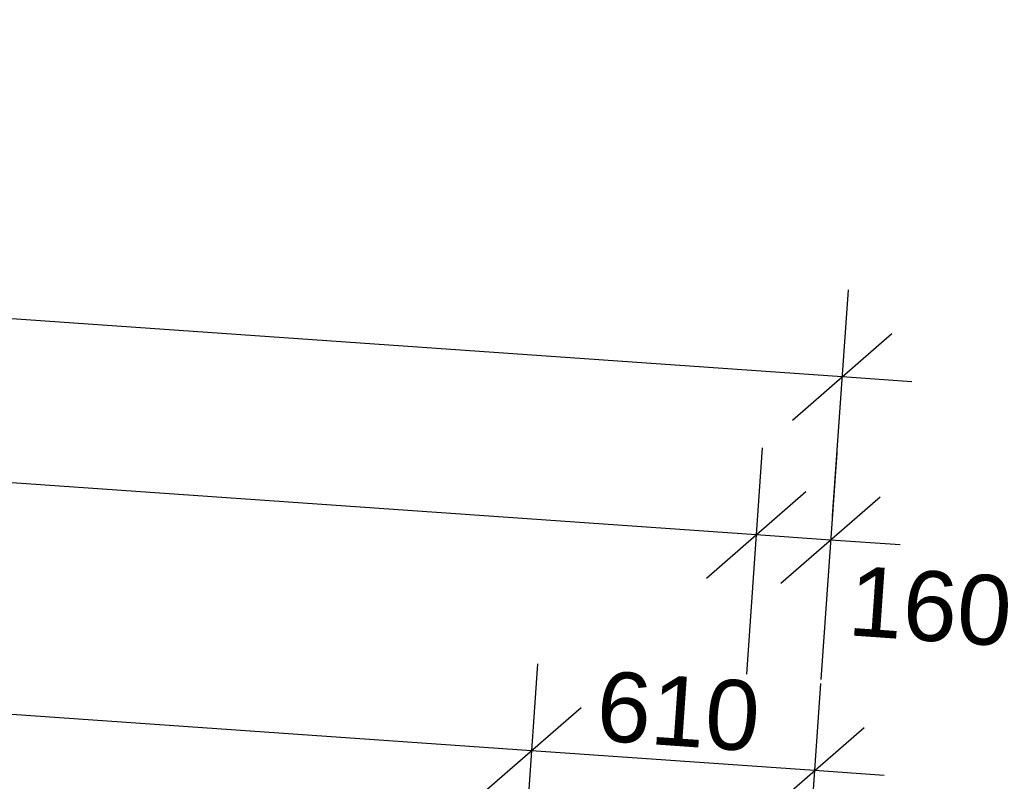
# Model space of a CAD drawing. Header units: millimetres. Extents: x -23738 to 4435, y -2716 to 20653.
# Tile 160 of 160: x -1818 to 297, y 18830 to 20466. Entities that reach past the tile are written whole.
import ezdxf

# ---------------------------------------------------------------- set-up
doc = ezdxf.new("R2010")
doc.units = ezdxf.units.MM
doc.header["$MEASUREMENT"] = 0
doc.linetypes.add('Wipeout_Contour', pattern=[1000, 0, -1000])
for name, color, linetype in [('9._POHLED ZÁPADNÍ_2_Kóty - SP', 7, 'Continuous'), ('9._POHLED ZÁPADNÍ_2_Nové_Kóty - SP', 7, 'Continuous'), ('9._POHLED ZÁPADNÍ_2_Nové_Výplně - Povrchové', 7, 'Continuous'), ('9._POHLED ZÁPADNÍ_2_Nové_Výplně – Řezové', 7, 'Continuous')]:
    doc.layers.add(name, color=color, linetype=linetype)
doc.styles.add('GENEROVANÝ_STYL_2', font='arial.ttf')

msp = doc.modelspace()

# ---------------------------------------------------------------- linework, layer by layer
at = {"layer": '9._POHLED ZÁPADNÍ_2_Nové_Kóty - SP', "color": 1, "linetype": 'Continuous', "lineweight": 25}
for p, q in [((-51.3, 19699.1), (-11045.4, 20466.3)), ((-235.9, 19359.6), (-10909.8, 20104.5)), ((-38.3, 19886.2), (-72.2, 19399.9)), ((-158, 19606.3), (55.4, 19791.9)), ((98.3, 19688.7), (-51.3, 19699.1)), ((-222.8, 19546.7), (-256.8, 19060.3)), ((-62.7, 19535.5), (-96.7, 19049.2)), ((-342.6, 19266.8), (-129.2, 19452.4)), ((-182.5, 19255.6), (30.9, 19441.2)), ((-75.8, 19348.4), (-235.9, 19359.6)), ((73.9, 19338), (-75.8, 19348.4)), ((-97.3, 19040.2), (-131.2, 18553.9)), ((-217.1, 18760.4), (-3.6, 18946)), ((39.3, 18842.8), (-110.3, 18853.2))]:
    msp.add_line(p, q, dxfattribs=at)

# ---------------------------------------------------------------- texts
at = {"layer": '9._POHLED ZÁPADNÍ_2_Kóty - SP', "color": 1, "linetype": 'Continuous', "lineweight": 25, "insert": (-41.4, 19142), "char_height": 150, "width": 341.487, "attachment_point": 7, "rotation": 356.0081, "style": 'GENEROVANÝ_STYL_2'}
msp.add_mtext('\\A1;{\\pql;\\fArial|b0|i0|c0|p38;160}', dxfattribs=at)

# ---------------------------------------------------------------- wipeouts: each hides what was drawn before it
at = {"color": 254, "linetype": 'Wipeout_Contour', "lineweight": 0, "ltscale": 79825.826241}
msp.add_wipeout([(-321.7, 18130.1), (-10988.4, 18978.1), (-10988.1, 18817.5), (-321.7, 17969.6)], dxfattribs=at).dxf.layer = '9._POHLED ZÁPADNÍ_2_Nové_Výplně - Povrchové'

# ---------------------------------------------------------------- next in the draw order: wipeouts: each hides what was drawn before it
msp.add_wipeout([(-321.7, 18130.1), (-10988.4, 18978.1), (-10988.1, 18817.5), (-321.7, 17969.6)], dxfattribs=at).dxf.layer = '9._POHLED ZÁPADNÍ_2_Nové_Výplně – Řezové'

# ---------------------------------------------------------------- next in the draw order: linework, layer by layer
at = {"layer": '9._POHLED ZÁPADNÍ_2_Nové_Kóty - SP', "color": 1, "linetype": 'Continuous', "lineweight": 25}
for p, q in [((-718.7, 18895.6), (-10495.9, 19577.9)), ((-705.6, 19082.7), (-739.6, 18596.4)), ((-825.4, 18802.9), (-611.9, 18988.4)), ((-110.3, 18853.2), (-718.7, 18895.6))]:
    msp.add_line(p, q, dxfattribs=at)

# ---------------------------------------------------------------- next in the draw order: texts
at = {"layer": '9._POHLED ZÁPADNÍ_2_Kóty - SP', "color": 1, "linetype": 'Continuous', "lineweight": 25, "insert": (-582.7, 18916.2), "char_height": 150, "width": 341.487, "attachment_point": 7, "rotation": 356.0081, "style": 'GENEROVANÝ_STYL_2'}
msp.add_mtext('\\A1;{\\pql;\\fArial|b0|i0|c0|p38;610}', dxfattribs=at)

doc.saveas('drawing.dxf')
